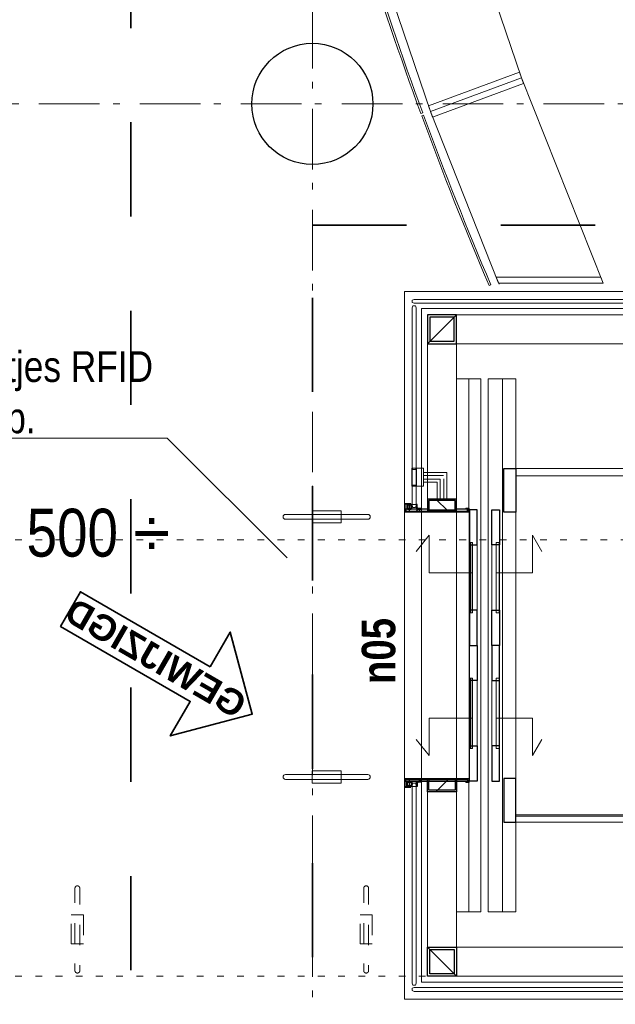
# Model space of a CAD drawing. Header units: millimetres. Extents: x 18442 to 242186, y -49554 to 63508.
# Tile 91 of 175: x 214232 to 216691, y -30075 to -26011. Entities that reach past the tile are written whole.
import ezdxf
from ezdxf.enums import TextEntityAlignment as Align

# ---------------------------------------------------------------- set-up
doc = ezdxf.new("R2010")
doc.units = ezdxf.units.MM
doc.header["$LTSCALE"] = 400
doc.header["$PDMODE"] = 1
doc.header["$PDSIZE"] = 15
for name, pattern in [('STYLE_01', [0.416641, 0.208282, -0.208359]), ('STYLE_05', [0.208282, 0.069427, -0.138855]), ('STYLE_06', [1.041641, 0.625, -0.208282, 0.069427, -0.138931]), ('STYLE_21', [0.138889, 0.069444, -0.069444]), ('STYLE_22', [1.944444, 0.972222, -0.972222])]:
    doc.linetypes.add(name, pattern=pattern)
for name, color, linetype, lineweight in [('1800_GRID', 9, 'STYLE_01', 9), ('Binnenkozijnen', 140, 'Continuous', 15), ('Buitenkozijnen', 140, 'Continuous', 15), ('Fragmentaanduiding', 1, 'STYLE_22', 35), ('Kozijnmerken', 43, 'Continuous', 9), ('Lijn-afbreek', 140, 'STYLE_06', 15), ('mat-afdichting', 9, 'Continuous', 5), ('mat-beton (ihwg)', 5, 'Continuous', 25), ('mat-glas-hor', 140, 'Continuous', 15), ('mat-glas-vert', 140, 'Continuous', 15), ('mat-naaldhout', 140, 'Continuous', 15), ('mat-scheidingswand-horizontaal', 5, 'Continuous', 25), ('mat-staal', 5, 'Continuous', 25), ('mat-staal_zink', 140, 'Continuous', 15), ('None', 7, 'Continuous', 9), ('Tekst', 140, 'Continuous', 15), ('Wijzigingspijlen', 43, 'Continuous', 9)]:
    doc.layers.add(name, color=color, linetype=linetype, lineweight=lineweight)
doc.layers.get('Kozijnmerken').off()
doc.styles.add('Abadi MT Condensed Light', font='txt', dxfattribs={"height": 176.388889})
doc.styles.add('Arial (bold)', font='arialbd.ttf', dxfattribs={"height": 132.291667})
doc.styles.add('Arial Narrow', font='ARIALN.TTF', dxfattribs={"height": 211.666667})
doc.styles.add('Arial Narrow (bold)', font='ARIALNB.TTF', dxfattribs={"height": 172.861111})

# ---------------------------------------------------------------- blocks, each defined once
blk = doc.blocks.new('*X547')
at = {"layer": 'None', "lineweight": 5}
blk.add_line((39286.1, -23050), (36886.1, -23050), dxfattribs=at)
blk = doc.blocks.new('*X561')
at = {"layer": 'None', "lineweight": 9}
blk.add_line((-6, -6), (-2, -2), dxfattribs=at)
blk = doc.blocks.new('*U562')
at = {"layer": 'None', "color": 92, "linetype": 'Continuous', "lineweight": 25, "flags": 128}
blk.add_lwpolyline([(-6, -6), (-6, 14), (-5, 14, -0.414214), (-3, 12), (-3, 0.5, 0.414214), (0.5, -3), (12, -3, -0.414214), (14, -5), (14, -6)], format="xyb", close=True, dxfattribs=at)
at = {"layer": 'None', "color": 92}
blk.add_blockref('*X561', (0, 0), dxfattribs=at)
blk = doc.blocks.new('*X535')
at = {"layer": 'None', "lineweight": 9}
blk.add_line((-25, -25), (25, 25), dxfattribs=at)
blk = doc.blocks.new('Kolom [] 120x50')
at = {"layer": 'mat-staal', "lineweight": 25}
for points in [[(-60, 25), (60, 25), (60, -25), (-60, -25)], [(-54, 19), (54, 19), (54, -19), (-54, -19)]]:
    blk.add_lwpolyline(points, close=True, dxfattribs=at)
at = {"layer": 'mat-staal'}
blk.add_blockref('*X535', (0, 0), dxfattribs=at)
blk = doc.blocks.new('*X563')
at = {"layer": 'None', "lineweight": 9}
blk.add_line((36474.6, -21791), (36482.6, -21783), dxfattribs=at)
blk = doc.blocks.new('*X564')
at = {"layer": 'None', "lineweight": 9}
for p, q in [((6.9, 6.9), (9, 9)), ((-9, -9), (-6.9, -6.9))]:
    blk.add_line(p, q, dxfattribs=at)
blk = doc.blocks.new('*U565')
at = {"layer": 'mat-staal', "lineweight": 25, "flags": 128}
for points in [[(-6.5, 10, 0.414214), (-10, 6.5), (-10, -6.5, 0.414214), (-6.5, -10), (6.5, -10, 0.414214), (10, -6.5), (10, 6.5, 0.414214), (6.5, 10)], [(-6.5, 7, 0.414214), (-7, 6.5), (-7, -6.5, 0.414214), (-6.5, -7), (6.5, -7, 0.414214), (7, -6.5), (7, 6.5, 0.414214), (6.5, 7)]]:
    blk.add_lwpolyline(points, format="xyb", close=True, dxfattribs=at)
at = {"layer": 'mat-staal'}
blk.add_blockref('*X564', (0, 0), dxfattribs=at)
blk = doc.blocks.new('*U566')
at = {"layer": 'None', "color": 43, "linetype": 'STYLE_21', "lineweight": 9}
for p, q in [((36486.3, -21782.5), (36483.8, -21780)), ((36488.8, -21782.5), (36491.3, -21780))]:
    blk.add_line(p, q, dxfattribs=at)
at = {"layer": 'None', "color": 43, "linetype": 'Continuous', "lineweight": 9}
blk.add_line((36483.8, -21780), (36491.3, -21780), dxfattribs=at)
at = {"layer": 'None', "color": 43, "linetype": 'STYLE_21', "lineweight": 9}
blk.add_lwpolyline([(36486.3, -21791), (36486.3, -21782.5), (36488.8, -21782.5), (36488.8, -21791)], close=True, dxfattribs=at)
blk = doc.blocks.new('*U567')
at = {"layer": 'None', "color": 43, "linetype": 'STYLE_21', "lineweight": 9}
for p, q in [((36444.8, -21761.5), (36442.3, -21759)), ((36447.3, -21761.5), (36449.8, -21759))]:
    blk.add_line(p, q, dxfattribs=at)
at = {"layer": 'None', "color": 43, "linetype": 'Continuous', "lineweight": 9}
blk.add_line((36442.3, -21759), (36449.8, -21759), dxfattribs=at)
at = {"layer": 'None', "color": 43, "linetype": 'STYLE_21', "lineweight": 9}
blk.add_lwpolyline([(36444.8, -21791), (36444.8, -21761.5), (36447.3, -21761.5), (36447.3, -21791)], close=True, dxfattribs=at)
blk = doc.blocks.new('*U568')
at = {"layer": 'None', "color": 140, "linetype": 'Continuous', "lineweight": 15}
for p, q in [((36456.1, -21688.5), (36456.1, -21613.5)), ((36476.1, -21688.5), (36476.1, -21613.5))]:
    blk.add_line(p, q, dxfattribs=at)
at = {"layer": 'None', "color": 43, "linetype": 'STYLE_01', "lineweight": 9}
for p, q in [((36456.1, -21613.5), (36476.1, -21613.5)), ((36456.1, -21688.5), (36476.1, -21688.5))]:
    blk.add_line(p, q, dxfattribs=at)
at = {"layer": 'None', "color": 140, "linetype": 'Continuous', "lineweight": 15}
blk.add_lwpolyline([(36476.1, -21688.5), (36504.1, -21688.5), (36504.1, -21613.5), (36476.1, -21613.5)], dxfattribs=at)
blk = doc.blocks.new('*X569')
at = {"layer": 'None', "lineweight": 5}
blk.add_line((36700, -22210), (36700, -21920), dxfattribs=at)
blk = doc.blocks.new('*U570')
at = {"layer": 'mat-glas-hor', "color": 92, "lineweight": 25}
for points in [[(36726, -21930), (36726, -21785), (36694, -21785), (36694, -21930)], [(36726, -22345), (36726, -22200), (36694, -22200), (36694, -22345)]]:
    blk.add_lwpolyline(points, close=True, dxfattribs=at)
at = {"layer": 'mat-glas-vert', "lineweight": 15}
blk.add_lwpolyline([(36707.5, -21920), (36707.5, -22210), (36695.5, -22210), (36695.5, -21920)], close=True, dxfattribs=at)
at = {"layer": 'None', "color": 43, "linetype": 'Continuous', "lineweight": 9}
for p, q in [((36694, -21930), (36694, -22200)), ((36726, -21930), (36726, -22200))]:
    blk.add_line(p, q, dxfattribs=at)
at = {"layer": 'mat-glas-vert'}
blk.add_blockref('*X569', (0, 0), dxfattribs=at)
blk = doc.blocks.new('*X549')
at = {"layer": 'None', "lineweight": 9}
blk.add_line((-60, -60), (60, 60), dxfattribs=at)
blk = doc.blocks.new('Kolom [] 120')
at = {"layer": 'mat-staal', "lineweight": 25}
for points in [[(-60, 60), (60, 60), (60, -60), (-60, -60)], [(-50, 50), (50, 50), (50, -50), (-50, -50)]]:
    blk.add_lwpolyline(points, close=True, dxfattribs=at)
at = {"layer": 'mat-staal'}
blk.add_blockref('*X549', (0, 0), dxfattribs=at)
blk = doc.blocks.new('*U571')
at = {"layer": 'mat-glas-hor', "color": 92, "lineweight": 25}
for points in [[(36786.1, -21930), (36786.1, -21785), (36818.1, -21785), (36818.1, -21930)], [(36786.1, -22345), (36786.1, -22200), (36818.1, -22200), (36818.1, -22345)]]:
    blk.add_lwpolyline(points, close=True, dxfattribs=at)
at = {"layer": 'mat-glas-vert', "lineweight": 15}
blk.add_lwpolyline([(36804.6, -21920), (36804.6, -22210), (36816.6, -22210), (36816.6, -21920)], close=True, dxfattribs=at)
at = {"layer": 'None', "color": 43, "linetype": 'Continuous', "lineweight": 9}
for p, q in [((36786.1, -21930), (36786.1, -22200)), ((36818.1, -21930), (36818.1, -22200))]:
    blk.add_line(p, q, dxfattribs=at)
blk = doc.blocks.new('*X572')
at = {"layer": 'None', "lineweight": 9}
blk.add_line((-6, -6), (-2, -2), dxfattribs=at)
blk = doc.blocks.new('*U573')
at = {"layer": 'None', "color": 92, "linetype": 'Continuous', "lineweight": 25, "flags": 128}
blk.add_lwpolyline([(-6, -6), (-6, 14), (-5, 14, -0.414214), (-3, 12), (-3, 0.5, 0.414214), (0.5, -3), (12, -3, -0.414214), (14, -5), (14, -6)], format="xyb", close=True, dxfattribs=at)
at = {"layer": 'None', "color": 92}
blk.add_blockref('*X572', (0, 0), dxfattribs=at)
blk = doc.blocks.new('*X574')
at = {"layer": 'None', "lineweight": 9}
blk.add_line((36490, -22907), (36498, -22899), dxfattribs=at)
blk = doc.blocks.new('*X575')
at = {"layer": 'None', "lineweight": 25}
blk.add_line((36636.1, -22902.3), (36639.4, -22899), dxfattribs=at)
blk = doc.blocks.new('*X576')
at = {"layer": 'None', "lineweight": 9}
for p, q in [((6.9, 6.9), (9, 9)), ((-9, -9), (-6.9, -6.9))]:
    blk.add_line(p, q, dxfattribs=at)
blk = doc.blocks.new('*U577')
at = {"layer": 'mat-staal', "lineweight": 25, "flags": 128}
for points in [[(-6.5, 10, 0.414214), (-10, 6.5), (-10, -6.5, 0.414214), (-6.5, -10), (6.5, -10, 0.414214), (10, -6.5), (10, 6.5, 0.414214), (6.5, 10)], [(-6.5, 7, 0.414214), (-7, 6.5), (-7, -6.5, 0.414214), (-6.5, -7), (6.5, -7, 0.414214), (7, -6.5), (7, 6.5, 0.414214), (6.5, 7)]]:
    blk.add_lwpolyline(points, format="xyb", close=True, dxfattribs=at)
at = {"layer": 'mat-staal'}
blk.add_blockref('*X576', (0, 0), dxfattribs=at)
blk = doc.blocks.new('*U578')
at = {"layer": 'None', "color": 43, "linetype": 'STYLE_21', "lineweight": 9}
for p, q in [((36486.3, -22907.5), (36483.8, -22910)), ((36488.8, -22907.5), (36491.3, -22910))]:
    blk.add_line(p, q, dxfattribs=at)
at = {"layer": 'None', "color": 43, "linetype": 'Continuous', "lineweight": 9}
blk.add_line((36483.8, -22910), (36491.3, -22910), dxfattribs=at)
at = {"layer": 'None', "color": 43, "linetype": 'STYLE_21', "lineweight": 9}
blk.add_lwpolyline([(36486.3, -22899), (36486.3, -22907.5), (36488.8, -22907.5), (36488.8, -22899)], close=True, dxfattribs=at)
blk = doc.blocks.new('*U579')
at = {"layer": 'None', "color": 43, "linetype": 'STYLE_21', "lineweight": 9}
for p, q in [((36444.8, -22928.5), (36442.3, -22931)), ((36447.3, -22928.5), (36449.8, -22931))]:
    blk.add_line(p, q, dxfattribs=at)
at = {"layer": 'None', "color": 43, "linetype": 'Continuous', "lineweight": 9}
blk.add_line((36442.3, -22931), (36449.8, -22931), dxfattribs=at)
at = {"layer": 'None', "color": 43, "linetype": 'STYLE_21', "lineweight": 9}
blk.add_lwpolyline([(36444.8, -22899), (36444.8, -22928.5), (36447.3, -22928.5), (36447.3, -22899)], close=True, dxfattribs=at)
blk = doc.blocks.new('*X580')
at = {"layer": 'None', "lineweight": 5}
blk.add_line((36700, -22770), (36700, -22480), dxfattribs=at)
blk = doc.blocks.new('*U581')
at = {"layer": 'mat-glas-hor', "color": 92, "lineweight": 25}
for points in [[(36726, -22345), (36726, -22490), (36694, -22490), (36694, -22345)], [(36726, -22760), (36726, -22905), (36694, -22905), (36694, -22760)]]:
    blk.add_lwpolyline(points, close=True, dxfattribs=at)
at = {"layer": 'mat-glas-vert', "lineweight": 15}
blk.add_lwpolyline([(36707.5, -22770), (36707.5, -22480), (36695.5, -22480), (36695.5, -22770)], close=True, dxfattribs=at)
at = {"layer": 'None', "color": 43, "linetype": 'Continuous', "lineweight": 9}
for p, q in [((36694, -22760), (36694, -22490)), ((36726, -22760), (36726, -22490))]:
    blk.add_line(p, q, dxfattribs=at)
at = {"layer": 'mat-glas-vert'}
blk.add_blockref('*X580', (0, 0), dxfattribs=at)
blk = doc.blocks.new('*U582')
at = {"layer": 'mat-glas-hor', "color": 92, "lineweight": 25}
for points in [[(36786.1, -22345), (36786.1, -22490), (36818.1, -22490), (36818.1, -22345)], [(36786.1, -22760), (36786.1, -22905), (36818.1, -22905), (36818.1, -22760)]]:
    blk.add_lwpolyline(points, close=True, dxfattribs=at)
at = {"layer": 'mat-glas-vert', "lineweight": 15}
blk.add_lwpolyline([(36804.6, -22770), (36804.6, -22480), (36816.6, -22480), (36816.6, -22770)], close=True, dxfattribs=at)
at = {"layer": 'None', "color": 43, "linetype": 'Continuous', "lineweight": 9}
for p, q in [((36786.1, -22760), (36786.1, -22490)), ((36818.1, -22760), (36818.1, -22490))]:
    blk.add_line(p, q, dxfattribs=at)
blk = doc.blocks.new('*U590')
at = {"layer": 'Binnenkozijnen', "color": 140, "linetype": 'Continuous', "lineweight": 15}
for p, q in [((36641.1, -20980), (39531.1, -20980)), ((36521.1, -21100), (36521.1, -21795)), ((36641.1, -21100), (39531.1, -21100)), ((36641.1, -21100), (36641.1, -21795)), ((36521.1, -23590), (36521.1, -22895)), ((36641.1, -23590), (36641.1, -22895)), ((36641.1, -23590), (39531.1, -23590)), ((36641.1, -23710), (39531.1, -23710))]:
    blk.add_line(p, q, dxfattribs=at)
at = {"layer": 'mat-afdichting', "lineweight": 5}
for points in [[(36476.1, -21763), (36453.1, -21763), (36453.1, -21783), (36476.1, -21783)], [(36476.1, -22907), (36453.1, -22907), (36453.1, -22927), (36476.1, -22927)]]:
    blk.add_lwpolyline(points, close=True, dxfattribs=at)
at = {"layer": 'mat-glas-hor', "lineweight": 15}
for points in [[(37527.8, -20917), (37536.1, -20920), (37536.1, -20930), (37527.8, -20933), (36466.3, -20933), (36458.1, -20930), (36458.1, -20920), (36466.3, -20917)], [(36886.1, -21645), (39286.1, -21645), (39286.1, -21615), (36886.1, -21615)], [(36886.1, -23045), (39286.1, -23045), (39286.1, -23075), (36886.1, -23075)], [(37527.8, -23773), (37536.1, -23770), (37536.1, -23760), (37527.8, -23757), (36466.3, -23757), (36458.1, -23760), (36458.1, -23770), (36466.3, -23773)]]:
    blk.add_lwpolyline(points, close=True, dxfattribs=at)
at = {"layer": 'mat-glas-vert', "lineweight": 15}
for points in [[(36458.1, -21767.5), (36461.1, -21775.8), (36471.1, -21775.8), (36474.1, -21767.5), (36474.1, -20951.3), (36471.1, -20943), (36461.1, -20943), (36458.1, -20951.3)], [(36458.1, -22922.5), (36461.1, -22914.2), (36471.1, -22914.2), (36474.1, -22922.5), (36474.1, -23738.7), (36471.1, -23747), (36461.1, -23747), (36458.1, -23738.7)]]:
    blk.add_lwpolyline(points, close=True, dxfattribs=at)
at = {"layer": 'mat-glas-vert', "color": 43, "linetype": 'STYLE_21', "lineweight": 9, "flags": 128}
for points in [[(36474.1, -21615.5), (36471.1, -21618.5), (36461.1, -21618.5), (36458.1, -21615.5)], [(36458.1, -21686.5), (36461.1, -21683.5)], [(36461.1, -21683.5), (36471.1, -21683.5), (36474.1, -21686.5)]]:
    blk.add_lwpolyline(points, dxfattribs=at)
at = {"layer": 'mat-staal', "color": 43, "lineweight": 9}
for points in [[(36726, -21785), (36726, -22905), (36691.1, -22905), (36691.1, -23445), (36741.1, -23445), (36741.1, -21245), (36691.1, -21245), (36691.1, -21785)], [(36831.1, -23445), (36771.1, -23445), (36771.1, -21245), (36831.1, -21245)]]:
    blk.add_lwpolyline(points, close=True, dxfattribs=at)
at = {"layer": 'mat-staal', "color": 8, "lineweight": 5}
blk.add_lwpolyline([(36886.1, -23445), (36771.1, -23445), (36771.1, -21245), (36886.1, -21245)], close=True, dxfattribs=at)
at = {"layer": 'mat-staal', "lineweight": 25}
for points in [[(36526.1, -21783), (36431.1, -21783), (36431.1, -21791), (36526.1, -21791)], [(36686.1, -21783), (36636.1, -21783), (36636.1, -21791), (36686.1, -21791)], [(36526.1, -22907), (36431.1, -22907), (36431.1, -22899), (36526.1, -22899)], [(36686.1, -22907), (36636.1, -22907), (36636.1, -22899), (36686.1, -22899)]]:
    blk.add_lwpolyline(points, close=True, dxfattribs=at)
at = {"layer": 'mat-staal_zink', "lineweight": 15}
for p, q in [((36426.1, -21759), (36426.1, -21795)), ((36452.6, -21759), (36426.1, -21759)), ((36429.1, -21762), (36429.1, -21792)), ((36452.6, -21762), (36429.1, -21762)), ((36679.6, -21779), (36679.6, -21782)), ((36692.6, -21779), (36679.6, -21779)), ((36689.6, -21782), (36679.6, -21782)), ((36689.6, -21792), (36689.6, -21782)), ((36692.6, -21795), (36692.6, -21779)), ((36426.1, -21795), (36692.6, -21795)), ((36429.1, -21792), (36689.6, -21792)), ((36692.6, -22895), (36426.1, -22895)), ((36426.1, -22895), (36426.1, -22931)), ((36689.6, -22898), (36429.1, -22898)), ((36429.1, -22898), (36429.1, -22928)), ((36679.6, -22908), (36689.6, -22908)), ((36679.6, -22911), (36679.6, -22908)), ((36679.6, -22911), (36692.6, -22911)), ((36689.6, -22908), (36689.6, -22898)), ((36692.6, -22911), (36692.6, -22895)), ((36426.1, -22931), (36452.6, -22931)), ((36429.1, -22928), (36452.6, -22928))]:
    blk.add_line(p, q, dxfattribs=at)
at = {"layer": 'None', "color": 43, "linetype": 'Continuous', "lineweight": 9}
for p, q in [((36426.1, -23805), (36426.1, -20885)), ((36426.1, -20885), (39746.1, -20885)), ((36426.1, -23805), (36426.1, -20885)), ((36496.1, -23735), (36496.1, -20955)), ((36496.1, -20955), (39676.1, -20955)), ((36496.1, -23735), (36496.1, -20955)), ((39676.1, -23735), (36496.1, -23735)), ((39746.1, -23805), (36426.1, -23805))]:
    blk.add_line(p, q, dxfattribs=at)
at = {"layer": 'None', "color": 43, "linetype": 'STYLE_01', "lineweight": 9}
for p, q in [((36458.1, -21613.5), (36458.1, -21615.5)), ((36474.1, -21613.5), (36474.1, -21615.5)), ((36458.1, -21686.5), (36458.1, -21688.5)), ((36474.1, -21686.5), (36474.1, -21688.5))]:
    blk.add_line(p, q, dxfattribs=at)
at = {"layer": 'None', "color": 8, "linetype": 'STYLE_01', "lineweight": 5}
for p, q in [((36504.1, -21643.5), (36588.6, -21643.5)), ((36504.1, -21658.5), (36573.6, -21658.5)), ((36573.6, -21741), (36573.6, -21658.5)), ((36588.6, -21741), (36588.6, -21643.5))]:
    blk.add_line(p, q, dxfattribs=at)
at = {"layer": 'None', "color": 8, "linetype": 'Continuous', "lineweight": 5}
blk.add_lwpolyline([(36641.1, -23445), (36741.1, -23445), (36741.1, -21245), (36641.1, -21245)], close=True, dxfattribs=at)
at = {"layer": 'None', "color": 92, "lineweight": 25}
for points in [[(36886.1, -21615), (36886.1, -21795), (36836.1, -21795), (36836.1, -21615)], [(36886.1, -23075), (36886.1, -22895), (36836.1, -22895), (36836.1, -23075)]]:
    blk.add_lwpolyline(points, close=True, dxfattribs=at)
at = {"layer": 'None', "color": 43, "linetype": 'Continuous', "lineweight": 9}
blk.add_lwpolyline([(36601.1, -21741), (36561.1, -21741), (36561.1, -21671), (36504.1, -21671), (36504.1, -21631), (36601.1, -21631)], close=True, dxfattribs=at)
at = {"layer": 'None', "color": 8, "lineweight": 5}
blk.add_lwpolyline([(36692.6, -22895), (36426.1, -22895), (36426.1, -21795), (36692.6, -21795)], close=True, dxfattribs=at)
at = {"layer": 'None', "lineweight": 9}
for points in [[(36704.3, -22045), (36528, -22045), (36528, -21890.1), (36474.2, -21957.2)], [(36804.7, -22045), (36954.5, -22045), (36954.5, -21890.1), (36993.3, -21957.2)], [(36704.3, -22645), (36528, -22645), (36528, -22799.9), (36474.2, -22732.8)], [(36804.7, -22645), (36954.5, -22645), (36954.5, -22799.9), (36993.3, -22732.8)]]:
    blk.add_lwpolyline(points, dxfattribs=at)
at = {"layer": 'Lijn-afbreek', "color": 7, "xscale": -1, "rotation": 179.9999976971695}
blk.add_blockref('Kolom [] 120x50', (36581.1, -21766), dxfattribs=at)
at = {"layer": 'Lijn-afbreek', "color": 7, "rotation": 359.9999976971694}
blk.add_blockref('Kolom [] 120x50', (36581.1, -22924), dxfattribs=at)
at = {"layer": 'mat-glas-hor'}
blk.add_blockref('*X547', (0, 0), dxfattribs=at)
at = {"layer": 'mat-naaldhout', "color": 7, "xscale": -1, "rotation": 179.9999976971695}
blk.add_blockref('Kolom [] 120x50', (36581.1, -21766), dxfattribs=at)
at = {"layer": 'mat-naaldhout', "color": 7, "rotation": 359.9999976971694}
blk.add_blockref('Kolom [] 120x50', (36581.1, -22924), dxfattribs=at)
at = {"layer": 'mat-staal', "color": 7, "xscale": -1, "rotation": 269.9999976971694}
blk.add_blockref('Kolom [] 120', (36581.1, -21040), dxfattribs=at)
at = {"layer": 'mat-staal'}
for name, p, rotation in [('*U565', (36446.1, -21773), 359.9999976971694), ('*U573', (36482.1, -22913), 269.9999976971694)]:
    blk.add_blockref(name, p, dxfattribs=dict(at, rotation=rotation))
at = {"layer": 'mat-staal', "xscale": -1}
for name, p, rotation in [('*U562', (36482.1, -21777), 269.9999976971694), ('*U577', (36446.1, -22917), 179.9999976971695)]:
    blk.add_blockref(name, p, dxfattribs=dict(at, rotation=rotation))
at = {"layer": 'mat-staal'}
for name in ['*X563', '*X574', '*X575']:
    blk.add_blockref(name, (0, 0), dxfattribs=at)
at = {"layer": 'mat-staal', "color": 7, "rotation": 269.9999976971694}
blk.add_blockref('Kolom [] 120', (36581.1, -23650), dxfattribs=at)
at = {"layer": 'None', "color": 7}
for name in ['*U568', '*U567', '*U566', '*U570', '*U571', '*U581', '*U582', '*U579', '*U578']:
    blk.add_blockref(name, (0, 0), dxfattribs=at)
blk = doc.blocks.new('Kolom O 500')
at = {"layer": 'mat-beton (ihwg)', "lineweight": 25}
blk.add_circle((0, 0), 250, dxfattribs=at)
blk = doc.blocks.new('Kozijnmerk 50')
at = {"layer": 'None', "color": 43, "style": 'Arial Narrow (bold)'}
blk.add_attdef('merk', text='', height=138.3, dxfattribs=at).set_placement((0, 0), align=Align.MIDDLE_CENTER)
blk = doc.blocks.new('kast 3 (2D)')
at = {"layer": 'None', "color": 8, "lineweight": 5}
for p, q in [((-14076.4, -5182.1), (-14068.9, -5179.3)), ((-13798.7, -5881.9), (-13791.3, -5878.8))]:
    blk.add_line(p, q, dxfattribs=at)
blk.add_lwpolyline([(-13665.2, -5025.5), (-13392, -5713.8), (-13759.9, -5870.8), (-14040.6, -5163.6)], close=True, dxfattribs=at)
at = {"layer": 'None', "color": 43, "lineweight": 9}
for points in [[(-14040.6, -5163.6), (-13665.2, -5025.5), (-13656, -5048.8), (-14032, -5187)], [(-13769.1, -5847.6), (-13401.2, -5690.6), (-13392, -5713.8), (-13759.9, -5870.8)]]:
    blk.add_lwpolyline(points, close=True, dxfattribs=at)
at = {"layer": 'None', "color": 8, "lineweight": 5}
for radius in [15000, 14992]:
    blk.add_arc((0, 0), radius, 200.21066, 203.08691, dxfattribs=at)
at = {"layer": 'None', "linetype": 'Continuous', "lineweight": 5}
for p in [(-14078.2, -5177.4), (-13796.7, -5886.5)]:
    blk.add_point(p, dxfattribs=at)
blk = doc.blocks.new('*U2184')
at = {"layer": 'None', "lineweight": 9}
for p, q in [((36533.2, -20141), (36908.6, -20003)), ((36804.6, -20825), (36816.4, -20854.6))]:
    blk.add_line(p, q, dxfattribs=at)
at = {"layer": 'None', "color": 8, "lineweight": 5}
for p, q in [((36497.3, -20159.6), (36504.8, -20156.8)), ((36775.1, -20859.4), (36782.5, -20856.2))]:
    blk.add_line(p, q, dxfattribs=at)
blk.add_lwpolyline([(36908.6, -20003), (37246.4, -20850), (36814.6, -20850), (36533.2, -20141)], close=True, dxfattribs=at)
at = {"layer": 'None', "color": 43, "lineweight": 9}
for points in [[(36533.2, -20141), (36908.6, -20003), (36917.8, -20026.2), (36541.8, -20164.5)], [(36804.6, -20825), (37236.1, -20825), (37246.4, -20850), (36814.6, -20850)]]:
    blk.add_lwpolyline(points, close=True, dxfattribs=at)
at = {"layer": 'None', "color": 8, "lineweight": 5}
for radius in [14992, 15000]:
    blk.add_arc((50573.8, -14977.5), radius, 200.21066, 203.08691, dxfattribs=at)
at = {"layer": 'None', "linetype": 'Continuous', "lineweight": 5}
for p in [(36495.6, -20154.9), (36777.1, -20864)]:
    blk.add_point(p, dxfattribs=at)
at = {"layer": 'None', "color": 7, "rotation": 357.0855538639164}
blk.add_blockref('kast 3 (2D)', (50573.8, -14977.5), dxfattribs=at)
blk = doc.blocks.new('*U2230')
at = {"layer": 'None', "color": 8, "linetype": 'STYLE_01', "lineweight": 5, "flags": 128}
blk.add_lwpolyline([(35075.9, -23337.5, -0.414214), (35085.9, -23347.5), (35085.9, -23687.5, -0.414214), (35075.9, -23697.5), (35075.9, -23697.5, -0.414214), (35065.9, -23687.5), (35065.9, -23347.5), (35065.9, -23347.5, -0.414214), (35075.9, -23337.5)], format="xyb", close=True, dxfattribs=at)
at = {"layer": 'None', "color": 8, "linetype": 'STYLE_01', "lineweight": 5}
blk.add_lwpolyline([(35100.9, -23457.5), (35100.9, -23577.5), (35050.9, -23577.5), (35050.9, -23457.5)], close=True, dxfattribs=at)
blk = doc.blocks.new('*U2231')
at = {"layer": 'None', "color": 8, "linetype": 'STYLE_01', "lineweight": 5, "flags": 128}
blk.add_lwpolyline([(36268, -23337.5, -0.414214), (36278, -23347.5), (36278, -23687.5, -0.414214), (36268, -23697.5), (36268, -23697.5, -0.414214), (36258, -23687.5), (36258, -23347.5), (36258, -23347.5, -0.414214), (36268, -23337.5)], format="xyb", close=True, dxfattribs=at)
at = {"layer": 'None', "color": 8, "linetype": 'STYLE_01', "lineweight": 5}
blk.add_lwpolyline([(36293, -23457.5), (36293, -23577.5), (36243, -23577.5), (36243, -23457.5)], close=True, dxfattribs=at)
blk = doc.blocks.new('*U2232')
at = {"layer": 'None', "color": 7}
for name in ['*U2230', '*U2231']:
    blk.add_blockref(name, (0, 0), dxfattribs=at)
blk = doc.blocks.new('controle poortje')
at = {"layer": 'None', "color": 8, "lineweight": 5, "flags": 128}
blk.add_lwpolyline([(90, 0, -0.414214), (100, 10), (440, 10, -0.414214), (450, 0), (450, 0, -0.414214), (440, -10), (100, -10), (100, -10, -0.414214), (90, 0)], format="xyb", close=True, dxfattribs=at)
at = {"layer": 'None', "color": 8, "lineweight": 5}
blk.add_lwpolyline([(210, 25), (330, 25), (330, -25), (210, -25)], close=True, dxfattribs=at)
blk = doc.blocks.new('Wijzigingspijl')
at = {"layer": 'None', "linetype": 'Continuous', "lineweight": 5}
blk.add_point((0, 0), dxfattribs=at)
at = {"layer": 'Wijzigingspijlen', "color": 1, "linetype": 'Continuous', "lineweight": 35}
blk.add_lwpolyline([(-82.5, -1485), (-247.5, -1485), (0, -1732.5), (247.5, -1485), (82.5, -1485), (82.5, -866.25), (-82.5, -866.25)], close=True, dxfattribs=at)
at = {"layer": 'Wijzigingspijlen', "color": 8, "insert": (0, -1271.25), "char_height": 105.833, "attachment_point": 5, "rotation": 90, "style": 'Arial (bold)'}
blk.add_mtext('GEWIJZIGD', dxfattribs=at)
blk = doc.blocks.new('*U2426')
at = {"layer": '1800_GRID', "color": 43, "linetype": 'STYLE_05', "lineweight": 9}
for p, q in [((59591.1, -21910), (29270.1, -21910)), ((59591.1, -23710), (29270.1, -23710))]:
    blk.add_line(p, q, dxfattribs=at)
blk = doc.blocks.new('*U2429')
at = {"layer": '1800_GRID', "color": 7}
blk.add_blockref('*U2426', (0, 0), dxfattribs=at)
blk = doc.blocks.new('*U2434')
at = {"layer": '1800_GRID', "color": 43, "linetype": 'STYLE_05', "lineweight": 9}
for p, q in [((59591.1, -21910), (29270.1, -21910)), ((59591.1, -23710), (29270.1, -23710))]:
    blk.add_line(p, q, dxfattribs=at)

msp = doc.modelspace()

# ---------------------------------------------------------------- linework, layer by layer
at = {"layer": 'Fragmentaanduiding', "lineweight": 35}
for points in [[(214690.7849, -19761.96424), (228741.7849, -19761.96424), (228741.7849, -30711.96424), (214690.7849, -30711.96424)], [(215440.7849, -26858.38115), (219391.7849, -26858.38115), (219391.7849, -30658.38115), (215440.7849, -30658.38115)]]:
    msp.add_lwpolyline(points, close=True, dxfattribs=at)
at = {"layer": 'None', "color": 43, "linetype": 'STYLE_06', "lineweight": 9}
for p, q in [((215440.7849, -42878.38115), (215440.7849, -10632.74729)), ((241644.72553, -26358.38115), (207924.8249, -26358.38115))]:
    msp.add_line(p, q, dxfattribs=at)
at = {"layer": 'None', "color": 8, "lineweight": 5}
msp.add_lwpolyline([(213125.3858, -27737.76865), (214841.7849, -27737.76865), (215336.00586, -28231.98962)], dxfattribs=at)

# ---------------------------------------------------------------- block references
at = {"layer": '1800_GRID', "color": 7}
for name in ['*U2434', '*U2429']:
    msp.add_blockref(name, (179394.72553, -6248.38115), dxfattribs=at)
at = {"layer": 'Buitenkozijnen', "color": 7}
msp.add_blockref('Kolom O 500', (215440.7849, -26358.38115), dxfattribs=at)
at = {"layer": 'Kozijnmerken', "color": 7, "rotation": 90}
msp.add_blockref('Kozijnmerk 50', (215713.66944, -28616.6277), dxfattribs=at).add_auto_attribs({'merk': 'n05'})
at = {"layer": 'mat-scheidingswand-horizontaal', "color": 7, "xscale": -1, "rotation": 59.99999999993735}
msp.add_blockref('Wijzigingspijl', (213691.98843, -28010.46018), dxfattribs=at)
at = {"layer": 'None', "color": 7}
for name in ['*U2184', '*U590', '*U2232']:
    msp.add_blockref(name, (179394.72553, -6248.38115), dxfattribs=at)
at = {"layer": 'None', "color": 7, "rotation": 179.9999976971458}
for p in [(215769.52723, -28062.68547), (215769.52718, -29136.3665)]:
    msp.add_blockref('controle poortje', p, dxfattribs=at)

# ---------------------------------------------------------------- texts
at = {"layer": 'None', "color": 140, "insert": (213125.3858, -27378.99365), "char_height": 127, "attachment_point": 1, "style": 'Abadi MT Condensed Light'}
msp.add_mtext('beveiligingspoortjes RFID\\Pexacte positie ntb.', dxfattribs=at)
at = {"layer": 'Tekst', "color": 7, "insert": (214260.7849, -28029.42909), "char_height": 197.5555556, "attachment_point": 1, "style": 'Arial Narrow'}
msp.add_mtext('500 {\\C7;÷}', dxfattribs=at)

doc.saveas('drawing.dxf')
